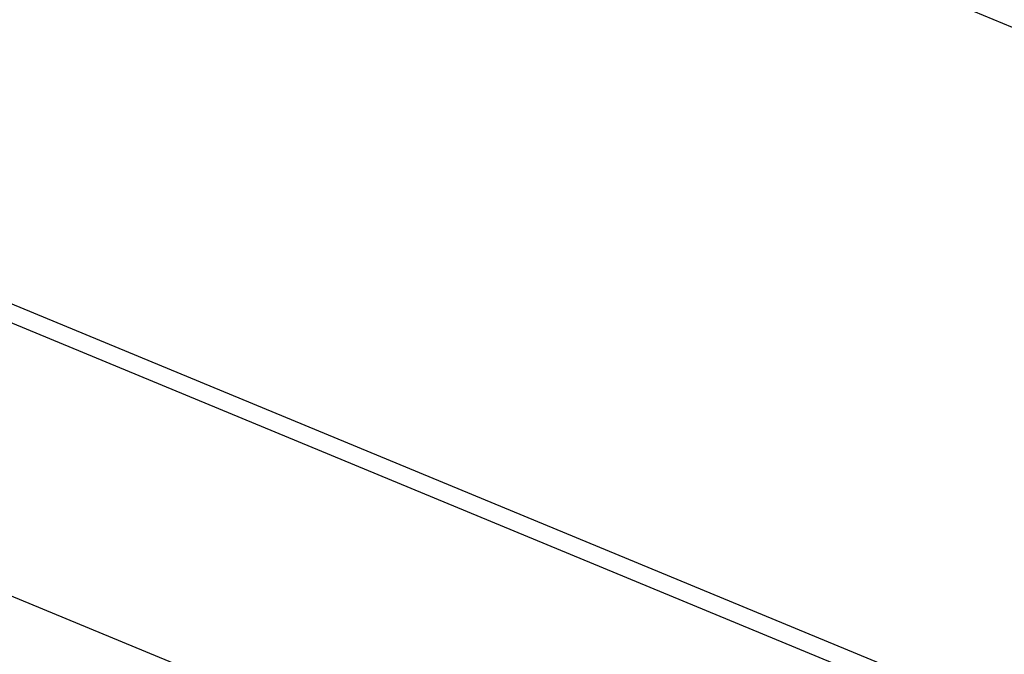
# Model space of a CAD drawing. Header units: millimetres. Extents: x 141.2 to 175.6, y 181.7 to 216.1.
# Tile 23 of 256: x 151.875 to 152.646, y 183.971 to 184.468. Entities that reach past the tile are written whole.
import ezdxf

# ---------------------------------------------------------------- set-up
doc = ezdxf.new("R2010")
doc.units = ezdxf.units.MM
doc.header["$MEASUREMENT"] = 0
doc.layers.add('Default', color=7, linetype='Continuous', true_color=0x000000)

msp = doc.modelspace()

# ---------------------------------------------------------------- meshes
at = {"layer": 'Default', "color": 43}
mesh = msp.add_polyface(dxfattribs=at)
corners = [(153.3930816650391, 184.3664245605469, 10.19006443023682), (152.5153961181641, 184.72998046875, 10.19006443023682), (151.6377105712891, 185.0935363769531, 10.19006443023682), (153.3183441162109, 184.1859741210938, 7.396885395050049), (152.4406585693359, 184.5495300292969, 7.396885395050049), (151.5629730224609, 184.9130859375, 7.396885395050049)]
mesh.append_faces([[corners[k] for k in face] for face in [(4, 1, 0, 3), (5, 2, 1, 4)]], dxfattribs={"color": 43})
mesh = msp.add_polyface(dxfattribs=at)
corners = [(153.1269989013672, 183.7240447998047, 7.396885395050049), (151.3716278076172, 184.4511413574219, 7.396885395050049), (153.1216583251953, 183.7111511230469, 7.197372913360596), (151.3662872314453, 184.4382476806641, 7.197372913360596)]
mesh.append_faces([[corners[k] for k in face] for face in [(3, 1, 0, 2)]], dxfattribs={"color": 43})
mesh = msp.add_polyface(dxfattribs=at)
corners = [(153.0460510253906, 183.5286254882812, -2.778267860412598), (152.1683654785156, 183.8921813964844, -2.778267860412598), (151.2906799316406, 184.2557220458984, -2.778267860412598), (152.8551788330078, 183.0678100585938, -2.74338960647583), (151.9774932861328, 183.4313659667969, -2.74338960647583), (151.0998077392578, 183.7949066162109, -2.74338960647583), (152.664306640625, 182.6069946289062, -2.708511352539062), (151.78662109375, 182.9705505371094, -2.708511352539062), (150.908935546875, 183.3340911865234, -2.708511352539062)]
mesh.append_faces([[corners[k] for k in face] for face in [(4, 1, 0, 3), (5, 2, 1, 4), (7, 4, 3, 6), (8, 5, 4, 7)]], dxfattribs={"color": 43})
mesh = msp.add_polyface(dxfattribs=at)
corners = [(152.664306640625, 182.6069946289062, -2.708511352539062), (150.908935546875, 183.3340911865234, -2.708511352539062), (153.0113372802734, 183.4448089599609, 10.25982093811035), (151.2559661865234, 184.1719055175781, 10.25982093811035)]
mesh.append_faces([[corners[k] for k in face] for face in [(3, 1, 0, 2)]], dxfattribs={"color": 43})

doc.saveas('drawing.dxf')
